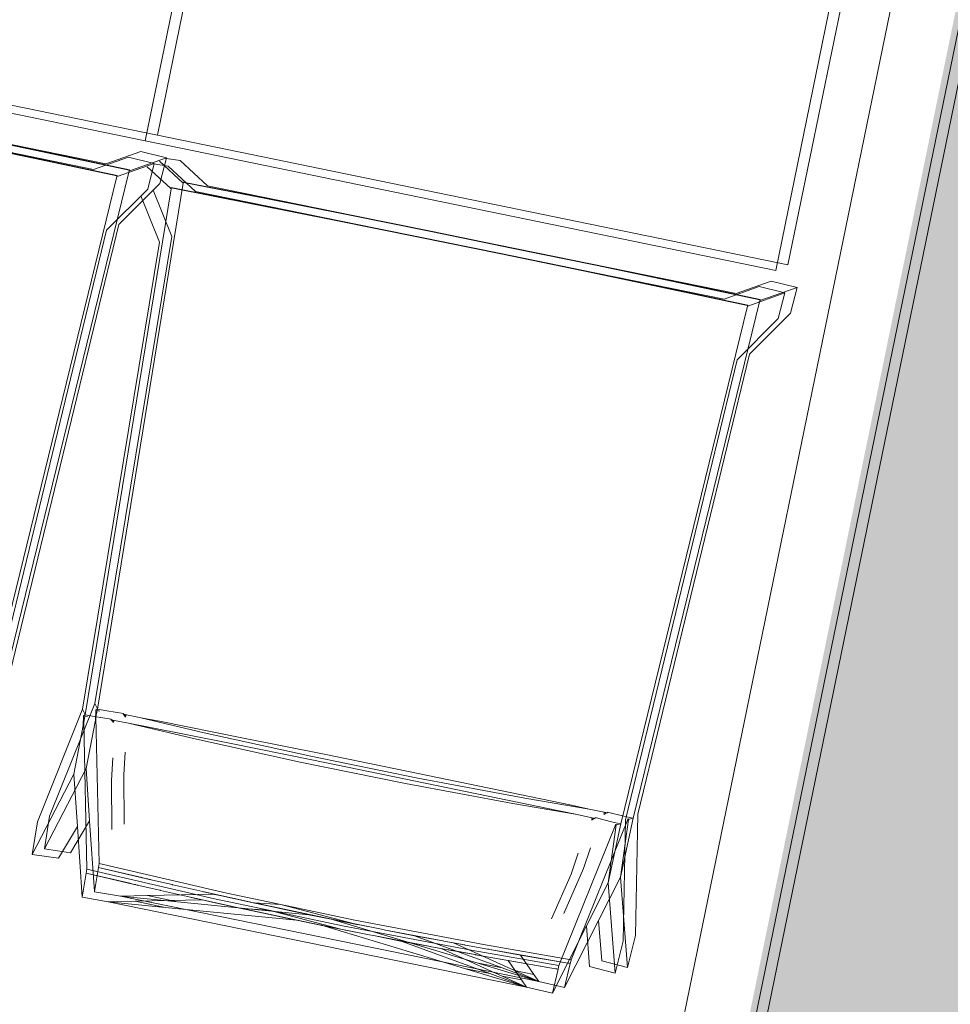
# Model space of a CAD drawing. Header units: metres. Extents: x -94 to 293, y -795 to -637.
# Tile 17 of 48: x 33.9 to 34.626, y -705.733 to -704.965. Entities that reach past the tile are written whole.
import ezdxf
from ezdxf.xclip import XClip

# ---------------------------------------------------------------- set-up
doc = ezdxf.new("R2010")
doc.units = ezdxf.units.M
doc.header["$MEASUREMENT"] = 0
doc.header["$XCLIPFRAME"] = 0
doc.linetypes.add('Przerywana długa', pattern=[1.3, 1, -0.3])
for name, color, linetype, lineweight in [('0_Nr_pióra__92', 7, 'Continuous', 13), ('Mapa Poniatowa - do zatwierdzenia (3)_39_0_Nr_pióra__1', 7, 'Continuous', 13), ('PZT - ogródek_Nr_pióra__161', 7, 'Continuous', 5), ('PZT_Nr_pióra__1', 7, 'Continuous', 13)]:
    doc.layers.add(name, color=color, linetype=linetype, lineweight=lineweight)
doc.layers.add('PZT MDCP', color=7, linetype='Continuous')
picture_1 = doc.add_image_def('image1.tif', size_in_pixel=(3509, 6496))

# ---------------------------------------------------------------- blocks, each defined once
blk = doc.blocks.new('Rysunek_1_39', base_point=(43.89852, -710.76603))
at = {"layer": 'Mapa Poniatowa - do zatwierdzenia (3)_39_0_Nr_pióra__1'}
image = blk.add_image(picture_1, insert=(-93.59662, -636.5063), size_in_units=(148.51944, 274.99028), rotation=-90, dxfattribs=at)
image.set_boundary_path([(-0.5, -0.5), (3508.5, 6495.5)])
blk = doc.blocks.new('Dach_1', base_point=(32.78657, -701.26057))
at = {"layer": '0_Nr_pióra__92', "linetype": 'Przerywana długa', "flags": 128}
blk.add_lwpolyline([(34.39012, -705.87862), (35.23544, -701.76362)], dxfattribs=at)

msp = doc.modelspace()

# ---------------------------------------------------------------- hatches: boundary and pattern name
at = {"layer": 'PZT_Nr_pióra__1', "linetype": 'Continuous'}
h = msp.add_hatch(color=256, dxfattribs=at)
h.paths.add_polyline_path([(35.34881, -701.46023), (48.127, -704.08517), (46.25413, -713.20229), (33.47594, -710.57735)])
h.paths.add_polyline_path([(47.74916, -704.33421), (35.59787, -701.83805), (33.86988, -710.24992), (46.02117, -712.74608)], flags=0)
h = msp.add_hatch(color=256, dxfattribs=at)
h.paths.add_polyline_path([(35.35839, -701.45586), (48.13658, -704.0808), (46.26371, -713.19793), (33.48552, -710.57299)])
h.paths.add_polyline_path([(47.75875, -704.32984), (35.60746, -701.83368), (33.87946, -710.24556), (46.03075, -712.74172)], flags=0)

# ---------------------------------------------------------------- linework, layer by layer
at = {"layer": 'PZT - ogródek_Nr_pióra__161', "linetype": 'Continuous'}
for p, q in [((34.00754, -705.05538), (34.11307, -704.54165)), ((34.00754, -705.05538), (34.11307, -704.54165)), ((33.99796, -705.05974), (34.10349, -704.54602)), ((33.99796, -705.05974), (34.10349, -704.54602)), ((34.48985, -705.16079), (34.59538, -704.64706)), ((34.49943, -705.15642), (34.60496, -704.6427)), ((33.51565, -704.95433), (34.00754, -705.05538)), ((33.50607, -704.9587), (33.99796, -705.05974)), ((33.96724, -705.07769), (33.55487, -704.99373)), ((33.95765, -705.08205), (33.54528, -704.9981)), ((33.92161, -705.06915), (33.85744, -705.05578)), ((33.92178, -705.06893), (33.85756, -705.05556)), ((34.00754, -705.05538), (34.49943, -705.15642)), ((33.91203, -705.07351), (33.84786, -705.06015)), ((33.9122, -705.0733), (33.84798, -705.05992)), ((33.99796, -705.05974), (34.48985, -705.16079)), ((33.98563, -705.08263), (33.92161, -705.06915)), ((33.98584, -705.08243), (33.92178, -705.06893)), ((33.99452, -705.06802), (33.96724, -705.07769)), ((33.99452, -705.06802), (34.01457, -705.07298)), ((33.97604, -705.087), (33.91203, -705.07351)), ((33.97625, -705.08679), (33.9122, -705.0733)), ((33.98493, -705.07238), (33.95765, -705.08205)), ((34.00498, -705.07735), (33.97609, -705.08758)), ((33.98493, -705.07238), (34.00498, -705.07735)), ((34.01457, -705.07298), (33.98568, -705.08322)), ((34.00498, -705.07735), (33.99999, -705.09736)), ((34.00498, -705.07735), (34.00486, -705.07782)), ((34.00486, -705.07782), (34.01584, -705.07958)), ((34.02762, -705.09266), (34.00912, -705.07569)), ((34.01457, -705.07298), (34.00957, -705.09299)), ((34.01457, -705.07298), (34.01445, -705.07345)), ((34.01445, -705.07345), (34.02543, -705.07521)), ((34.04676, -705.09478), (34.02543, -705.07521)), ((33.88669, -705.48684), (33.98549, -705.08328)), ((33.97604, -705.087), (33.97625, -705.08679)), ((33.97609, -705.08758), (33.97625, -705.08679)), ((33.98549, -705.08328), (33.98563, -705.08263)), ((33.98563, -705.08263), (33.98584, -705.08243)), ((33.98568, -705.08322), (33.98584, -705.08243)), ((34.01804, -705.09702), (33.99954, -705.08006)), ((34.03717, -705.09914), (34.01584, -705.07958)), ((33.8771, -705.49121), (33.97591, -705.08765)), ((33.96092, -705.50286), (34.02777, -705.09279)), ((33.97591, -705.08765), (33.97604, -705.087)), ((34.00957, -705.09299), (33.9774, -705.12508)), ((34.02778, -705.09187), (34.02762, -705.09266)), ((34.0279, -705.09214), (34.02777, -705.09279)), ((34.09202, -705.10449), (34.02778, -705.09187)), ((34.0279, -705.09214), (34.02778, -705.09187)), ((34.09209, -705.10475), (34.0279, -705.09214)), ((33.95134, -705.50722), (34.01818, -705.09715)), ((33.99999, -705.09736), (33.96781, -705.12944)), ((34.01888, -705.13442), (34.00424, -705.09831)), ((34.0182, -705.09623), (34.01804, -705.09702)), ((34.01831, -705.0965), (34.01818, -705.09715)), ((34.08243, -705.10886), (34.0182, -705.09623)), ((34.01831, -705.0965), (34.0182, -705.09623)), ((34.0825, -705.10912), (34.01831, -705.0965)), ((34.44954, -705.1831), (34.03717, -705.09914)), ((34.45913, -705.17873), (34.04676, -705.09478)), ((34.00929, -705.13879), (33.99465, -705.10267)), ((34.14677, -705.12166), (34.08243, -705.10886)), ((34.14679, -705.12191), (34.0825, -705.10912)), ((34.15636, -705.11729), (34.09202, -705.10449)), ((34.15638, -705.11754), (34.09209, -705.10475)), ((34.22074, -705.13025), (34.15636, -705.11729)), ((33.9774, -705.12508), (33.89041, -705.48363)), ((34.21116, -705.13461), (34.14677, -705.12166)), ((34.21113, -705.13486), (34.14679, -705.12191)), ((34.22072, -705.13049), (34.15638, -705.11754)), ((33.96781, -705.12944), (33.88082, -705.488)), ((34.28505, -705.14359), (34.22072, -705.13049)), ((34.28512, -705.14336), (34.22074, -705.13025)), ((33.94917, -705.50281), (34.00929, -705.13879)), ((33.95875, -705.49845), (34.01888, -705.13442)), ((34.27547, -705.14795), (34.21113, -705.13486)), ((34.27554, -705.14772), (34.21116, -705.13461)), ((34.33975, -705.16119), (34.27547, -705.14795)), ((34.33987, -705.16097), (34.27554, -705.14772)), ((34.34933, -705.15683), (34.28505, -705.14359)), ((34.34945, -705.1566), (34.28512, -705.14336)), ((34.40392, -705.17456), (34.33975, -705.16119)), ((34.40409, -705.17434), (34.33987, -705.16097)), ((34.4135, -705.17019), (34.34933, -705.15683)), ((34.41367, -705.16998), (34.34945, -705.1566)), ((34.47752, -705.18368), (34.4135, -705.17019)), ((34.47773, -705.18347), (34.41367, -705.16998)), ((34.48641, -705.16906), (34.45913, -705.17873)), ((34.48641, -705.16906), (34.50646, -705.17403)), ((34.46793, -705.18804), (34.40392, -705.17456)), ((34.46814, -705.18784), (34.40409, -705.17434)), ((34.47682, -705.17343), (34.44954, -705.1831)), ((34.49687, -705.17839), (34.46798, -705.18863)), ((34.47682, -705.17343), (34.49687, -705.17839)), ((34.50646, -705.17403), (34.47757, -705.18426)), ((34.49687, -705.17839), (34.49188, -705.1984)), ((34.50646, -705.17403), (34.50146, -705.19404)), ((34.37858, -705.58789), (34.47738, -705.18433)), ((34.47738, -705.18433), (34.47752, -705.18368)), ((34.47752, -705.18368), (34.47773, -705.18347)), ((34.47757, -705.18426), (34.47773, -705.18347)), ((34.36899, -705.59225), (34.4678, -705.18869)), ((34.4678, -705.18869), (34.46793, -705.18804)), ((34.46793, -705.18804), (34.46814, -705.18784)), ((34.46798, -705.18863), (34.46814, -705.18784)), ((34.50146, -705.19404), (34.46929, -705.22612)), ((34.49188, -705.1984), (34.4597, -705.23049)), ((34.4597, -705.23049), (34.37271, -705.58904)), ((34.46929, -705.22612), (34.3823, -705.58468)), ((33.92351, -705.58626), (33.95875, -705.49845)), ((33.95875, -705.49845), (33.96086, -705.50272)), ((33.91392, -705.59062), (33.94917, -705.50281)), ((33.94917, -705.50281), (33.95128, -705.50709)), ((33.94962, -705.51573), (33.94997, -705.50805)), ((33.95128, -705.50709), (33.94997, -705.50805)), ((33.94997, -705.50805), (33.95008, -705.51331)), ((33.95105, -705.50827), (33.95008, -705.51331)), ((33.95128, -705.50709), (33.95105, -705.50827)), ((33.95307, -705.50869), (33.95105, -705.50827)), ((33.95134, -705.50722), (33.95128, -705.50709)), ((33.95853, -705.50863), (33.95134, -705.50722)), ((33.97162, -705.51058), (33.95853, -705.50863)), ((33.9592, -705.51136), (33.95955, -705.50368)), ((33.96086, -705.50272), (33.95955, -705.50368)), ((33.95955, -705.50368), (33.95967, -705.50895)), ((33.96064, -705.50391), (33.95967, -705.50895)), ((33.95967, -705.50895), (33.96218, -705.62328)), ((33.96086, -705.50272), (33.96064, -705.50391)), ((33.96266, -705.50433), (33.96064, -705.50391)), ((33.96092, -705.50286), (33.96086, -705.50272)), ((33.96812, -705.50427), (33.96092, -705.50286)), ((33.98121, -705.50622), (33.96812, -705.50427)), ((33.98094, -705.50643), (33.98121, -705.50622)), ((33.98111, -705.50682), (33.98094, -705.50643)), ((33.98121, -705.50622), (33.98111, -705.50682)), ((33.98111, -705.50682), (33.98325, -705.50828)), ((33.98201, -705.50799), (33.98111, -705.50682)), ((33.98111, -705.50682), (33.98154, -705.50691)), ((33.98316, -705.50817), (33.98154, -705.50691)), ((33.98154, -705.50691), (33.98232, -705.50706)), ((33.98281, -705.50903), (33.98201, -705.50799)), ((33.98232, -705.50706), (33.99471, -705.5095)), ((33.94237, -705.55346), (33.94962, -705.51573)), ((33.95008, -705.51331), (33.9526, -705.62764)), ((33.95196, -705.54909), (33.9592, -705.51136)), ((33.97135, -705.5108), (33.97162, -705.51058)), ((33.97152, -705.51118), (33.97135, -705.5108)), ((33.97162, -705.51058), (33.97152, -705.51118)), ((33.97152, -705.51118), (33.97366, -705.51264)), ((33.97243, -705.51235), (33.97152, -705.51118)), ((33.97152, -705.51118), (33.97196, -705.51127)), ((33.97358, -705.51253), (33.97196, -705.51127)), ((33.97196, -705.51127), (33.97274, -705.51142)), ((33.97323, -705.51339), (33.97243, -705.51235)), ((33.97274, -705.51142), (33.98512, -705.51387)), ((33.98512, -705.51387), (34.03459, -705.52561)), ((33.98512, -705.51387), (33.99952, -705.51671)), ((33.99471, -705.5095), (34.04417, -705.52125)), ((33.99471, -705.5095), (34.00911, -705.51234)), ((33.99952, -705.51671), (34.06381, -705.52949)), ((34.00911, -705.51234), (34.0734, -705.52513)), ((34.04417, -705.52125), (34.12726, -705.53958)), ((34.03459, -705.52561), (34.11767, -705.54394)), ((34.06381, -705.52949), (34.12815, -705.54244)), ((34.0734, -705.52513), (34.13774, -705.53808)), ((33.98129, -705.55403), (33.98231, -705.53649)), ((34.12726, -705.53958), (34.21064, -705.55655)), ((34.13774, -705.53808), (34.20207, -705.55118)), ((33.9717, -705.5584), (33.97273, -705.54085)), ((34.11767, -705.54394), (34.20105, -705.56091)), ((34.12815, -705.54244), (34.19249, -705.55554)), ((33.94237, -705.55346), (33.90988, -705.61609)), ((33.95196, -705.54909), (33.91947, -705.61172)), ((33.94513, -705.5944), (33.94237, -705.55346)), ((33.95472, -705.59004), (33.95196, -705.54909)), ((33.98155, -705.59241), (33.98129, -705.55403)), ((34.20207, -705.55118), (34.26635, -705.56441)), ((33.97196, -705.59678), (33.9717, -705.5584)), ((34.19249, -705.55554), (34.25677, -705.56878)), ((34.20105, -705.56091), (34.28469, -705.57653)), ((34.21064, -705.55655), (34.29427, -705.57217)), ((34.25677, -705.56878), (34.32094, -705.58214)), ((34.26635, -705.56441), (34.33052, -705.57778)), ((34.28469, -705.57653), (34.33487, -705.58507)), ((34.29427, -705.57217), (34.34446, -705.58071)), ((34.33052, -705.57778), (34.34446, -705.58071)), ((34.32094, -705.58214), (34.33487, -705.58507)), ((34.33487, -705.58507), (34.34778, -705.58778)), ((34.34446, -705.58071), (34.35736, -705.58342)), ((34.35736, -705.58342), (34.35553, -705.58396)), ((34.35573, -705.58492), (34.357, -705.58433)), ((34.357, -705.58433), (34.35845, -705.58364)), ((34.35736, -705.58342), (34.35845, -705.58364)), ((34.35845, -705.58364), (34.35853, -705.58332)), ((34.35874, -705.58337), (34.35845, -705.58364)), ((34.35853, -705.58332), (34.3586, -705.58305)), ((34.37141, -705.58637), (34.3586, -705.58305)), ((34.3823, -705.58468), (34.38041, -705.67928)), ((33.90988, -705.61609), (33.91392, -705.59062)), ((33.91947, -705.61172), (33.92351, -705.58626)), ((33.93989, -705.61478), (33.95472, -705.59004)), ((33.95843, -705.64515), (33.95472, -705.59004)), ((34.32075, -705.7026), (34.36518, -705.5926)), ((34.33034, -705.69823), (34.37477, -705.58823)), ((34.34778, -705.58778), (34.34594, -705.58833)), ((34.34614, -705.58929), (34.34741, -705.58869)), ((34.34741, -705.58869), (34.34887, -705.58801)), ((34.34778, -705.58778), (34.34887, -705.58801)), ((34.34887, -705.58801), (34.34894, -705.58769)), ((34.34915, -705.58774), (34.34887, -705.58801)), ((34.34894, -705.58769), (34.34901, -705.58741)), ((34.36182, -705.59074), (34.34901, -705.58741)), ((34.3691, -705.59215), (34.35917, -705.63831)), ((34.36544, -705.59314), (34.35917, -705.63831)), ((34.36884, -705.59222), (34.36182, -705.59074)), ((34.36544, -705.59314), (34.36884, -705.59222)), ((34.37869, -705.58779), (34.36875, -705.63395)), ((34.37502, -705.58877), (34.36875, -705.63395)), ((34.36899, -705.59225), (34.36884, -705.59222)), ((34.3691, -705.59215), (34.36899, -705.59225)), ((34.37271, -705.58904), (34.37082, -705.68365)), ((34.37843, -705.58786), (34.37141, -705.58637)), ((34.37502, -705.58877), (34.37843, -705.58786)), ((34.37858, -705.58789), (34.37843, -705.58786)), ((34.37869, -705.58779), (34.37858, -705.58789)), ((33.93031, -705.61915), (33.94513, -705.5944)), ((33.94885, -705.64952), (33.94513, -705.5944)), ((33.90988, -705.61609), (33.93031, -705.61915)), ((33.91947, -705.61172), (33.93989, -705.61478)), ((34.33578, -705.61522), (34.33024, -705.63139)), ((34.34537, -705.61086), (34.33983, -705.62703)), ((33.96218, -705.62328), (33.96193, -705.62477)), ((33.96218, -705.62328), (34.06165, -705.64632)), ((33.95208, -705.63062), (33.94885, -705.64952)), ((33.95234, -705.62913), (33.95208, -705.63062)), ((33.95208, -705.63062), (33.98952, -705.63953)), ((33.95208, -705.63062), (33.98596, -705.63853)), ((33.9526, -705.62764), (33.95234, -705.62913)), ((33.9526, -705.62764), (34.05207, -705.65068)), ((33.96167, -705.62625), (33.95843, -705.64515)), ((33.96193, -705.62477), (33.96167, -705.62625)), ((33.96167, -705.62625), (33.99911, -705.63516)), ((33.96167, -705.62625), (33.99555, -705.63417)), ((34.31507, -705.66646), (34.33024, -705.63139)), ((34.32465, -705.6621), (34.33983, -705.62703)), ((33.98952, -705.63953), (33.98596, -705.63853)), ((33.98952, -705.63953), (34.00942, -705.64401)), ((33.98952, -705.63953), (33.99058, -705.63961)), ((33.99249, -705.64006), (33.98952, -705.63953)), ((33.99911, -705.63516), (33.99555, -705.63417)), ((33.99911, -705.63516), (34.019, -705.63965)), ((33.99911, -705.63516), (34.00016, -705.63525)), ((34.00207, -705.63569), (33.99911, -705.63516)), ((34.35917, -705.63831), (34.34215, -705.67189)), ((34.36875, -705.63395), (34.35174, -705.66753)), ((34.36458, -705.70866), (34.35917, -705.63831)), ((34.37417, -705.7043), (34.36875, -705.63395)), ((33.95843, -705.64518), (33.95843, -705.64515)), ((33.95843, -705.64518), (33.97879, -705.6487)), ((34.00953, -705.64404), (34.00942, -705.64401)), ((34.00975, -705.64409), (34.00957, -705.64405)), ((34.00975, -705.64409), (34.00977, -705.64409)), ((34.00987, -705.64412), (34.00977, -705.64409)), ((34.01008, -705.64416), (34.00987, -705.64412)), ((34.05221, -705.65366), (34.01008, -705.64416)), ((34.01912, -705.63967), (34.019, -705.63965)), ((34.01933, -705.63972), (34.01915, -705.63968)), ((34.01933, -705.63972), (34.01936, -705.63973)), ((34.01945, -705.63975), (34.01936, -705.63973)), ((34.01966, -705.6398), (34.01945, -705.63975)), ((34.0618, -705.64929), (34.01966, -705.6398)), ((34.04351, -705.64537), (34.05204, -705.64722)), ((34.06165, -705.64632), (34.10397, -705.65524)), ((33.94885, -705.64955), (33.94885, -705.64952)), ((33.94885, -705.64955), (33.96921, -705.65306)), ((33.99017, -705.65264), (33.96921, -705.65306)), ((33.96921, -705.65306), (34.29552, -705.7195)), ((33.96921, -705.65306), (34.01375, -705.65744)), ((33.99975, -705.64827), (33.97879, -705.6487)), ((33.97879, -705.6487), (34.30511, -705.71514)), ((33.97879, -705.6487), (34.02333, -705.65308)), ((34.04245, -705.65158), (33.99017, -705.65264)), ((34.01375, -705.65744), (33.99017, -705.65264)), ((34.05204, -705.64722), (33.99975, -705.64827)), ((34.02333, -705.65308), (33.99975, -705.64827)), ((34.02333, -705.65308), (34.12563, -705.66313)), ((34.03393, -705.64974), (34.04245, -705.65158)), ((34.04267, -705.65163), (34.04245, -705.65158)), ((34.04799, -705.65278), (34.04267, -705.65163)), ((34.04799, -705.65278), (34.07175, -705.65806)), ((34.05565, -705.65443), (34.04799, -705.65278)), ((34.05226, -705.64726), (34.05204, -705.64722)), ((34.05207, -705.65068), (34.09438, -705.6596)), ((34.05221, -705.65366), (34.05565, -705.65443)), ((34.05758, -705.64841), (34.05226, -705.64726)), ((34.05576, -705.65446), (34.07175, -705.65806)), ((34.07082, -705.65771), (34.05576, -705.65446)), ((34.05758, -705.64841), (34.08133, -705.6537)), ((34.06523, -705.65007), (34.05758, -705.64841)), ((34.0618, -705.64929), (34.06523, -705.65007)), ((34.06535, -705.65009), (34.08133, -705.6537)), ((34.0804, -705.65335), (34.06535, -705.65009)), ((34.0804, -705.65335), (34.08233, -705.65376)), ((34.08133, -705.6537), (34.0804, -705.65335)), ((34.08233, -705.65376), (34.08133, -705.6537)), ((34.08133, -705.6537), (34.09984, -705.65755)), ((34.08233, -705.65376), (34.09984, -705.65755)), ((34.08314, -705.65382), (34.08233, -705.65376)), ((34.08314, -705.65382), (34.1066, -705.65897)), ((34.10397, -705.65524), (34.08314, -705.65382)), ((34.08321, -705.65383), (34.14464, -705.66691)), ((34.01375, -705.65744), (34.11605, -705.66749)), ((34.07082, -705.65771), (34.07274, -705.65813)), ((34.07175, -705.65806), (34.07082, -705.65771)), ((34.07274, -705.65813), (34.07175, -705.65806)), ((34.07175, -705.65806), (34.09026, -705.66192)), ((34.07274, -705.65813), (34.09026, -705.66192)), ((34.07355, -705.65819), (34.07274, -705.65813)), ((34.07355, -705.65819), (34.09701, -705.66333)), ((34.09438, -705.6596), (34.07355, -705.65819)), ((34.07363, -705.65819), (34.13506, -705.67128)), ((34.09026, -705.66192), (34.11078, -705.66634)), ((34.09026, -705.66192), (34.13541, -705.67135)), ((34.09438, -705.6596), (34.15198, -705.67174)), ((34.09438, -705.6596), (34.15076, -705.67433)), ((34.09984, -705.65755), (34.12037, -705.66198)), ((34.09984, -705.65755), (34.14499, -705.66698)), ((34.10397, -705.65524), (34.16156, -705.66737)), ((34.10397, -705.65524), (34.16035, -705.66997)), ((34.10772, -705.6592), (34.1066, -705.65897)), ((34.14449, -705.66688), (34.10772, -705.6592)), ((34.12428, -705.66283), (34.12037, -705.66198)), ((34.09813, -705.66356), (34.09701, -705.66333)), ((34.13491, -705.67125), (34.09813, -705.66356)), ((34.11469, -705.6672), (34.11078, -705.66634)), ((34.11469, -705.6672), (34.11605, -705.66749)), ((34.11605, -705.66749), (34.13491, -705.67125)), ((34.12428, -705.66283), (34.12563, -705.66313)), ((34.12563, -705.66313), (34.14449, -705.66688)), ((34.14449, -705.66688), (34.14499, -705.66698)), ((34.14499, -705.66698), (34.14504, -705.667)), ((34.14504, -705.667), (34.14552, -705.66707)), ((34.25682, -705.70061), (34.14504, -705.667)), ((34.1461, -705.66719), (34.14552, -705.66707)), ((34.14621, -705.66724), (34.1461, -705.66719)), ((34.16284, -705.67067), (34.14621, -705.66724)), ((34.14804, -705.66759), (34.14621, -705.66724)), ((34.14804, -705.66759), (34.16151, -705.67027)), ((34.14804, -705.66759), (34.16284, -705.67067)), ((34.16035, -705.66997), (34.14804, -705.66759)), ((34.16035, -705.66997), (34.16151, -705.67027)), ((34.16156, -705.66737), (34.26188, -705.68642)), ((34.35174, -705.66753), (34.32522, -705.71986)), ((34.35174, -705.66753), (34.35417, -705.69913)), ((34.13491, -705.67125), (34.13541, -705.67135)), ((34.13541, -705.67135), (34.13546, -705.67136)), ((34.13546, -705.67136), (34.13594, -705.67144)), ((34.24723, -705.70498), (34.13546, -705.67136)), ((34.13651, -705.67156), (34.13594, -705.67144)), ((34.13662, -705.6716), (34.13651, -705.67156)), ((34.15326, -705.67504), (34.13662, -705.6716)), ((34.13845, -705.67195), (34.13662, -705.6716)), ((34.13845, -705.67195), (34.15193, -705.67464)), ((34.13845, -705.67195), (34.15326, -705.67504)), ((34.15076, -705.67433), (34.13845, -705.67195)), ((34.15076, -705.67433), (34.15193, -705.67464)), ((34.17267, -705.67877), (34.15193, -705.67464)), ((34.15193, -705.67464), (34.15426, -705.67525)), ((34.15198, -705.67174), (34.25229, -705.69078)), ((34.15326, -705.67504), (34.15426, -705.67525)), ((34.15426, -705.67525), (34.15415, -705.67508)), ((34.15426, -705.67525), (34.17267, -705.67877)), ((34.18226, -705.6744), (34.16151, -705.67027)), ((34.16151, -705.67027), (34.16385, -705.67088)), ((34.16284, -705.67067), (34.16385, -705.67088)), ((34.16385, -705.67088), (34.16374, -705.67071)), ((34.16385, -705.67088), (34.18226, -705.6744)), ((34.18229, -705.67441), (34.18226, -705.6744)), ((34.18229, -705.67441), (34.18558, -705.67506)), ((34.18558, -705.67506), (34.20805, -705.67953)), ((34.18558, -705.67506), (34.23018, -705.68356)), ((34.34215, -705.67189), (34.31564, -705.72422)), ((34.34215, -705.67189), (34.34459, -705.70349)), ((34.17271, -705.67877), (34.17267, -705.67877)), ((34.17271, -705.67877), (34.176, -705.67943)), ((34.176, -705.67943), (34.19846, -705.6839)), ((34.176, -705.67943), (34.22059, -705.68793)), ((34.19846, -705.6839), (34.22059, -705.68793)), ((34.26678, -705.70896), (34.19846, -705.6839)), ((34.20805, -705.67953), (34.23018, -705.68356)), ((34.27636, -705.70459), (34.20805, -705.67953)), ((34.23037, -705.6836), (34.23018, -705.68356)), ((34.23092, -705.6837), (34.23037, -705.6836)), ((34.23092, -705.6837), (34.23858, -705.68517)), ((34.23092, -705.6837), (34.23829, -705.68504)), ((34.23829, -705.68504), (34.23858, -705.68517)), ((34.23829, -705.68504), (34.24417, -705.68611)), ((34.23858, -705.68517), (34.24662, -705.68671)), ((34.23858, -705.68517), (34.2861, -705.70657)), ((34.37082, -705.68365), (34.36458, -705.70866)), ((34.38041, -705.67928), (34.37417, -705.7043)), ((34.22078, -705.68796), (34.22059, -705.68793)), ((34.22133, -705.68807), (34.22078, -705.68796)), ((34.22133, -705.68807), (34.22899, -705.68953)), ((34.22133, -705.68807), (34.2287, -705.6894)), ((34.2287, -705.6894), (34.22899, -705.68953)), ((34.2287, -705.6894), (34.23459, -705.69047)), ((34.22899, -705.68953), (34.23704, -705.69107)), ((34.22899, -705.68953), (34.27652, -705.71094)), ((34.23459, -705.69047), (34.23496, -705.69056)), ((34.23496, -705.69056), (34.23707, -705.69094)), ((34.23496, -705.69056), (34.23704, -705.69107)), ((34.23704, -705.69107), (34.23779, -705.69106)), ((34.23813, -705.69113), (34.23704, -705.69107)), ((34.23704, -705.69107), (34.25541, -705.69426)), ((34.2371, -705.69094), (34.23707, -705.69094)), ((34.23759, -705.69103), (34.2371, -705.69094)), ((34.23818, -705.69113), (34.23813, -705.69113)), ((34.23818, -705.69113), (34.25541, -705.69426)), ((34.24417, -705.68611), (34.24455, -705.6862)), ((34.24455, -705.6862), (34.24665, -705.68657)), ((34.24455, -705.6862), (34.24662, -705.68671)), ((34.24662, -705.68671), (34.24737, -705.68669)), ((34.24772, -705.68676), (34.24662, -705.68671)), ((34.24662, -705.68671), (34.26499, -705.6899)), ((34.24668, -705.68658), (34.24665, -705.68657)), ((34.24718, -705.68666), (34.24668, -705.68658)), ((34.24777, -705.68677), (34.24772, -705.68676)), ((34.24777, -705.68677), (34.26499, -705.6899)), ((34.25229, -705.69078), (34.32075, -705.7026)), ((34.26188, -705.68642), (34.33034, -705.69823)), ((34.26531, -705.68996), (34.26499, -705.6899)), ((34.26602, -705.69008), (34.26531, -705.68996)), ((34.26679, -705.69023), (34.26602, -705.69008)), ((34.26679, -705.69023), (34.29072, -705.69458)), ((34.26679, -705.69023), (34.32775, -705.70084)), ((34.25572, -705.69433), (34.25541, -705.69426)), ((34.25643, -705.69445), (34.25572, -705.69433)), ((34.2572, -705.69459), (34.25643, -705.69445)), ((34.27636, -705.70459), (34.25682, -705.70061)), ((34.30511, -705.71514), (34.25682, -705.70061)), ((34.2572, -705.69459), (34.28114, -705.69895)), ((34.2572, -705.69459), (34.31817, -705.70521)), ((34.28114, -705.69895), (34.31817, -705.70521)), ((34.29169, -705.71403), (34.28114, -705.69895)), ((34.29072, -705.69458), (34.32775, -705.70084)), ((34.30128, -705.70966), (34.29072, -705.69458)), ((34.32775, -705.70084), (34.32828, -705.70094)), ((34.32884, -705.70103), (34.32828, -705.70094)), ((34.32965, -705.70117), (34.32999, -705.6997)), ((34.32999, -705.6997), (34.33034, -705.69823)), ((34.35417, -705.69913), (34.37417, -705.7043)), ((34.26678, -705.70896), (34.24723, -705.70498)), ((34.29552, -705.7195), (34.24723, -705.70498)), ((34.30511, -705.71514), (34.27636, -705.70459)), ((34.30128, -705.70966), (34.2861, -705.70657)), ((34.2861, -705.70657), (34.30511, -705.71514)), ((34.31564, -705.72422), (34.32006, -705.70553)), ((34.31817, -705.70521), (34.31869, -705.70531)), ((34.31925, -705.7054), (34.31869, -705.70531)), ((34.31925, -705.7054), (34.31963, -705.70546)), ((34.32006, -705.70553), (34.31963, -705.70546)), ((34.32006, -705.70553), (34.32041, -705.70407)), ((34.32041, -705.70407), (34.32075, -705.7026)), ((34.32522, -705.71986), (34.32965, -705.70117)), ((34.32884, -705.70103), (34.32922, -705.7011)), ((34.32965, -705.70117), (34.32922, -705.7011)), ((34.34459, -705.70349), (34.36458, -705.70866)), ((34.29552, -705.7195), (34.26678, -705.70896)), ((34.29169, -705.71403), (34.27652, -705.71094)), ((34.27652, -705.71094), (34.29552, -705.7195)), ((34.29552, -705.7195), (34.29169, -705.71403)), ((34.30511, -705.71514), (34.30128, -705.70966)), ((34.30511, -705.71514), (34.32522, -705.71986)), ((34.29552, -705.7195), (34.31564, -705.72422))]:
    msp.add_line(p, q, dxfattribs=at)
at = {"layer": 'PZT - ogródek_Nr_pióra__161', "linetype": 'Continuous', "flags": 128}
for points in [[(32.34578, -701.17002), (35.28934, -701.77469), (34.34341, -706.37945), (31.39985, -705.77477)], [(32.35536, -701.16565), (35.29892, -701.77033), (34.353, -706.37508), (31.40944, -705.77041)]]:
    msp.add_lwpolyline(points, close=True, dxfattribs=at)

# ---------------------------------------------------------------- block references
at = {"linetype": 'Continuous'}
msp.add_blockref('Dach_1', (32.78657, -701.26057), dxfattribs=at)
at = {"layer": 'PZT MDCP', "linetype": 'Continuous'}
ref = msp.add_blockref('Rysunek_1_39', (43.89852, -710.76603), dxfattribs=at)
XClip(ref).set_block_clipping_path([(-93.5966232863, -785.025747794), (181.3936544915, -636.5063033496)])

doc.saveas('drawing.dxf')
